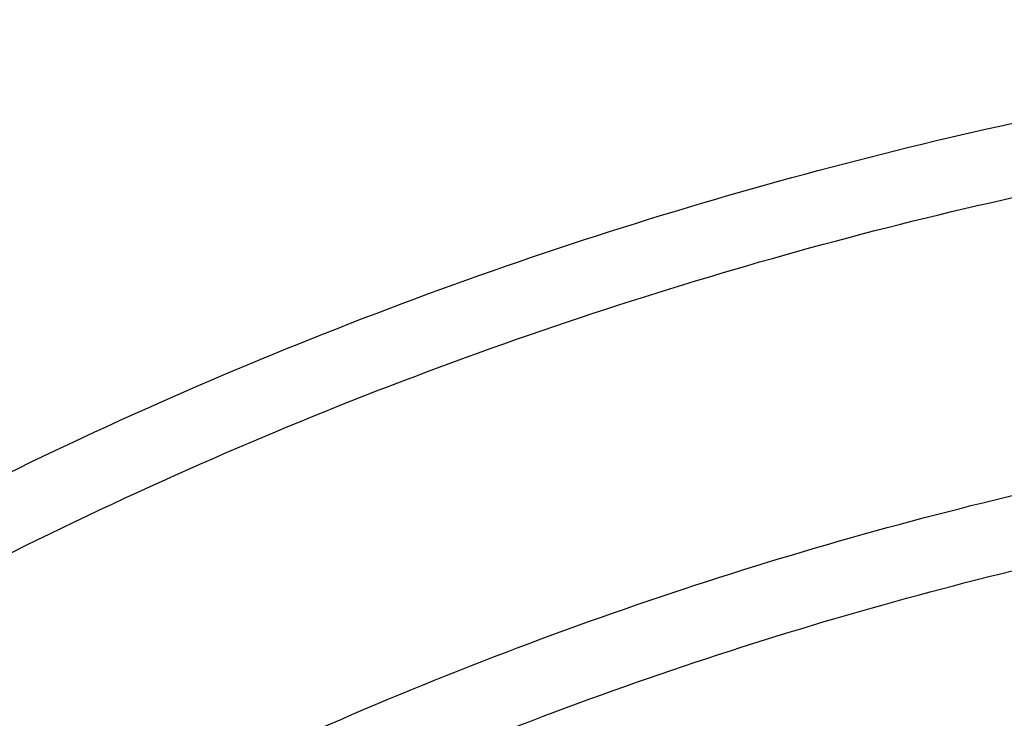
# Model space of a CAD drawing. Header units: millimetres. Extents: x 5690 to 5813, y -54 to 68.
# Tile 242 of 256: x 5725 to 5738, y 59 to 68. Entities that reach past the tile are written whole.
import ezdxf

# ---------------------------------------------------------------- set-up
doc = ezdxf.new("R2010")
doc.units = ezdxf.units.MM
doc.layers.add('Sula', color=18, linetype='Continuous', true_color=0x000000)

msp = doc.modelspace()

# ---------------------------------------------------------------- linework, layer by layer
at = {"layer": 'Sula'}
for points in [[(5690.53, 7.157, 29.694), (5690.53, 68.208, 29.694), (5751.581, 68.208, 29.694), (5812.632, 68.208, 29.694), (5812.632, 7.157, 29.694)], [(5691.522, 7.157, 29.564), (5691.522, 67.216, 29.564), (5751.581, 67.216, 29.564), (5811.641, 67.216, 29.564), (5811.641, 7.157, 29.564)], [(5695.487, 7.157, 25.041), (5695.487, 63.251, 25.041), (5751.581, 63.251, 25.041), (5807.675, 63.251, 25.041), (5807.675, 7.157, 25.041)], [(5695.487, 7.157, 24.041), (5695.487, 63.251, 24.041), (5751.581, 63.251, 24.041), (5807.675, 63.251, 24.041), (5807.675, 7.157, 24.041)], [(5696.487, 7.157, 25.041), (5696.487, 62.251, 25.041), (5751.581, 62.251, 25.041), (5806.675, 62.251, 25.041), (5806.675, 7.157, 25.041)], [(5696.487, 7.157, 24.041), (5696.487, 62.251, 24.041), (5751.581, 62.251, 24.041), (5806.675, 62.251, 24.041), (5806.675, 7.157, 24.041)]]:
    msp.add_rational_spline(points, [1.15238930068, 0.814862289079, 1.15238930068, 0.814862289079, 1.15238930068], degree=2, knots=[191.892099, 191.892099, 191.892099, 287.838148, 287.838148, 383.784198, 383.784198, 383.784198], dxfattribs=at)

doc.saveas('drawing.dxf')
